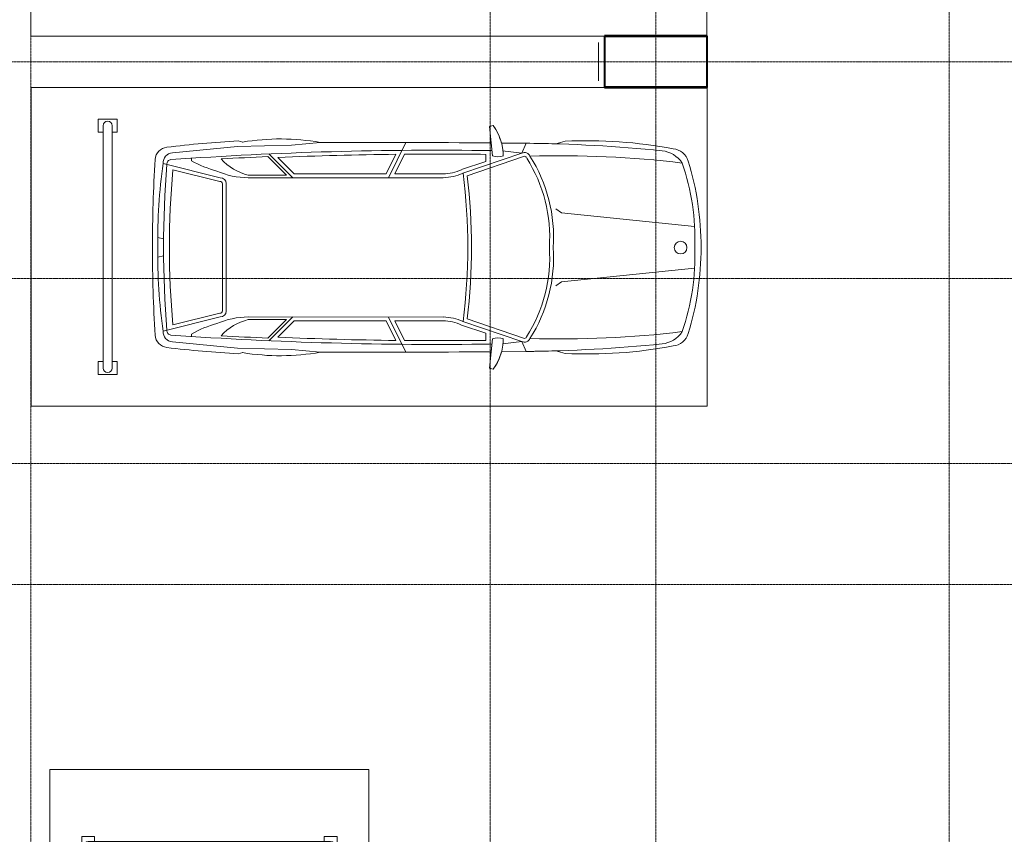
# Model space of a CAD drawing. Header units: millimetres. Extents: x -290 to 116110, y -2975 to 80225.
# Tile 193 of 247: x 65903 to 73621, y 53303 to 59690. Entities that reach past the tile are written whole.
import ezdxf

# ---------------------------------------------------------------- set-up
doc = ezdxf.new("R2010")
doc.units = ezdxf.units.MM
doc.linetypes.add('ADSK_Линия сетки', pattern=[25, 20, -2.5, 0, -2.5])
doc.linetypes.add('ADSK_Линия сетки_2_', pattern=[25, 20, -2.5, 0, -2.5])
for name, color, linetype, lineweight in [('Марки помещений', 7, 'Continuous', 20), ('Опуск', 7, 'Continuous', 18), ('Оси', 7, 'Continuous', 9), ('Парковка', 7, 'Continuous', 18), ('Перекрытия', 7, 'Continuous', 18), ('Стены разрез', 7, 'Continuous', 40), ('Элементы узлов', 7, 'Continuous', 18)]:
    doc.layers.add(name, color=color, linetype=linetype, lineweight=lineweight)
doc.styles.add('GOST Common', font='GOST_Common.ttf', dxfattribs={"width": 0.9, "height": 250})

# ---------------------------------------------------------------- blocks, each defined once
blk = doc.blocks.new('199_Парковочные места 3 класса и МГН - Средний класс-5604846-B2_-11_400__На лист секция 4_-11_400')
at = {"layer": 'Парковка', "color": 253, "true_color": 0xaaaaaa}
for p, q in [((0, -5300), (0, 0)), ((0, 0), (2500, 0)), ((2500, 0), (2500, -5300)), ((250, -4625), (250, -4775)), ((250, -4625), (350, -4625)), ((350, -4625), (350, -4665)), ((2150, -4625), (2150, -4665)), ((2150, -4625), (2250, -4625)), ((2250, -4625), (2250, -4775)), ((300, -4665), (2200, -4665)), ((250, -4775), (350, -4775)), ((300, -4735), (2200, -4735)), ((350, -4735), (350, -4775)), ((2150, -4735), (2150, -4775)), ((2150, -4775), (2250, -4775)), ((2500, -5300), (0, -5300))]:
    blk.add_line(p, q, dxfattribs=at)
for centre, start, end in [((300, -4700), 90, 270), ((2200, -4700), 270, 90)]:
    blk.add_arc(centre, 35, start, end, dxfattribs=at)
at = {"layer": 'Элементы узлов', "color": 253, "true_color": 0xaaaaaa}
for p, q in [((983.8, -1142.3), (1089.6, -98.7)), ((1523.8, -1142.3), (1418.1, -98.7)), ((422.3, -1114.3), (442.5, -1185.5)), ((422.3, -1114.3), (442.5, -1185.5)), ((952.8, -1185.7), (983.8, -1142.3)), ((1554.8, -1185.7), (1523.8, -1142.3)), ((2085.4, -1114.3), (2065.2, -1185.5)), ((2065.2, -1185.5), (2085.4, -1114.3)), ((435.9, -1612.5), (437.8, -1418.4)), ((437.8, -1418.4), (435.9, -1612.5)), ((515.3, -1452.5), (437.8, -1418.4)), ((515.3, -1452.5), (496.7, -1604.6)), ((515.3, -1452.5), (672.7, -1914.3)), ((542.8, -1440), (693.3, -1881.5)), ((1964.9, -1440), (1814.4, -1881.5)), ((1992.3, -1452.5), (1834.9, -1914.3)), ((1992.3, -1452.5), (2069.9, -1418.4)), ((1992.3, -1452.5), (2010.9, -1604.6)), ((2071.8, -1612.5), (2069.9, -1418.4)), ((2071.8, -1612.5), (2069.9, -1418.4)), ((297.9, -1678.4), (307.5, -1706.8)), ((297.9, -1678.4), (307.5, -1706.8)), ((307.5, -1706.8), (535.8, -1682.8)), ((307.5, -1706.8), (435.2, -1693.4)), ((2200.1, -1706.8), (1971.9, -1682.8)), ((2072.4, -1693.4), (2200.1, -1706.8)), ((2209.8, -1678.4), (2200.1, -1706.8)), ((2200.1, -1706.8), (2209.8, -1678.4)), ((580.4, -1736.3), (524.7, -1736.3)), ((580.4, -1736.3), (644.8, -1925.3)), ((1927.3, -1736.3), (1862.8, -1925.3)), ((1927.3, -1736.3), (1982.9, -1736.3)), ((677.7, -2069.4), (677.7, -2449.4)), ((707.7, -2069.1), (707.7, -3598.1)), ((1800, -2069.1), (1799.9, -3598.1)), ((1830, -2069.4), (1830, -2449.4)), ((707.7, -2497.5), (431.5, -2362.6)), ((677.7, -2449.4), (523.4, -2374)), ((1800, -2497.5), (2076.1, -2362.6)), ((1830, -2449.4), (1984.3, -2374)), ((677.7, -2516.2), (524, -2441.1)), ((1830, -2516.2), (1983.6, -2441.1)), ((677.7, -2516.2), (677.7, -3236.7)), ((1830, -2516.2), (1830, -3236.7)), ((453.3, -3259.9), (431.6, -3033.4)), ((2054.4, -3259.9), (2076.1, -3033.4)), ((677.7, -3236.7), (548.7, -3365.7)), ((1830, -3236.7), (1959, -3365.7)), ((462.6, -3681.8), (453.3, -3259.9)), ((707.7, -3249.1), (521.7, -3435.1)), ((687.7, -3297.4), (542, -3443)), ((687.7, -3297.4), (687.7, -3598.1)), ((1799.9, -3249.1), (1986, -3435.1)), ((1819.9, -3297.4), (1819.9, -3598.1)), ((1819.9, -3297.4), (1965.6, -3443)), ((2045.1, -3681.8), (2054.4, -3259.9)), ((419.2, -3675.6), (428.5, -3641.5)), ((428.5, -3641.5), (419.2, -3675.6)), ((511.9, -4192.1), (462.6, -3681.8)), ((1995.8, -4192.1), (2045.1, -3681.8)), ((2088.5, -3675.6), (2079.2, -3641.5)), ((2088.5, -3675.6), (2079.2, -3641.5)), ((1253.8, -3770.9), (753.8, -3770.9)), ((1253.8, -3770.9), (1753.8, -3770.9)), ((707.7, -3817), (596, -4265.1)), ((737.9, -3819.8), (645.9, -4188.9)), ((1253.8, -3800.9), (753.8, -3800.9)), ((1253.8, -3800.9), (1753.8, -3800.9)), ((1769.7, -3819.8), (1861.7, -4188.9)), ((1799.9, -3817), (1911.6, -4265.1)), ((574.3, -4041.7), (555, -4041.7)), ((1933.4, -4041.7), (1952.6, -4041.7)), ((1188.1, -4261.3), (1176.6, -4307.4)), ((1319.5, -4261.3), (1331, -4307.4))]:
    blk.add_line(p, q, dxfattribs=at)
blk.add_circle((1255.7, -208.4), 49.6, dxfattribs=at)
for centre, radius, start, end in [((1253.8, -2377.4), 2329.4, 90.0001, 106.87163), ((1253.8, -2377.4), 2329.4, 90.0001, 106.87163), ((1253.8, -2377.4), 2329.4, 73.12837, 89.9999), ((1253.8, -2377.4), 2329.4, 73.12837, 89.9999), ((617.5, -279.1), 136.8, 106.87163, 175.06646), ((617.5, -279.1), 136.8, 106.87163, 175.06646), ((1178.2, -1868.5), 1772, 87.55356, 109.28685), ((1329.5, -1868.5), 1772, 70.71315, 92.44644), ((1890.2, -279.1), 136.8, 4.93354, 73.12837), ((1890.2, -279.1), 136.8, 4.93354, 73.12837), ((710.3, -375.7), 214.7, 123.15565, 174.25868), ((8357.7, -1141), 7822.1, 173.06091, 181.81947), ((1797.4, -375.7), 214.7, 5.74132, 56.84435), ((-5850.1, -1141), 7822.1, 358.18053, 6.93909), ((3990.7, -937.1), 3572.9, 169.19502, 182.84297), ((3990.7, -937.1), 3572.9, 169.19502, 182.84297), ((-1483.1, -937.1), 3572.9, 357.15703, 10.80498), ((-1483.1, -937.1), 3572.9, 357.15703, 10.80498), ((12318.1, -1542.7), 11881, 174.25868, 179.4003), ((-9810.4, -1542.7), 11881, 0.5997, 5.74132), ((12318.1, -1542.7), 11881, 178.27689, 179.4003), ((1172.2, -2380), 1175.5, 86.01808, 122.56229), ((1172.2, -2380), 1145.5, 85.91361, 122.56229), ((1335.5, -2380), 1175.5, 57.43771, 93.98192), ((1335.5, -2380), 1145.5, 57.23043, 94.08639), ((-9810.4, -1542.7), 11881, 0.5997, 1.72311), ((555, -1431.5), 44.9, 110.13727, 207.92346), ((1952.7, -1431.5), 44.9, 332.07654, 69.86273), ((555, -1431.5), 14.9, 110.13727, 214.65666), ((1952.7, -1431.5), 14.9, 325.34334, 79.17584), ((545.7, -2019.9), 421.9, 91.34489, 125.96656), ((545.7, -2019.9), 421.9, 105.08018, 125.96656), ((444.1, -1640.4), 100.9, 335.18442, 24.81558), ((2063.5, -1640.4), 100.9, 155.18442, 204.81558), ((1962, -2019.9), 421.9, 54.03344, 88.65511), ((1962, -2019.9), 421.9, 54.03344, 74.91982), ((122294.8, -2693.9), 121863.7, 179.529578, 180.159624), ((122294.8, -2693.9), 121863.7, 179.529578, 180.159624), ((29999.8, -2117.9), 29507.5, 179.16337, 184.05433), ((-27492.1, -2117.9), 29507.5, 355.94567, 0.83663), ((-119787.1, -2693.9), 121863.7, 359.840376, 0.470422), ((-119787.1, -2693.9), 121863.7, 359.840376, 0.470422), ((29999.8, -2117.9), 29477.5, 179.25824, 180.49792), ((-27492.1, -2117.9), 29477.5, 359.50208, 0.74176), ((1253.8, -6444.6), 4597.5, 82.99641, 97.00333), ((308.1, -2077.9), 369.7, 1.31708, 24.38604), ((1253.8, -6444.6), 4567.5, 82.69086, 97.30888), ((308.1, -2077.9), 399.7, 1.26668, 24.1731), ((2199.5, -2077.9), 399.7, 155.8269, 178.73332), ((2199.5, -2077.9), 369.7, 155.61396, 178.68292), ((29999.8, -2117.9), 29477.5, 180.62835, 182.42614), ((-27492.1, -2117.9), 29477.5, 357.57386, 359.37165), ((2197.9, -3346.5), 1793.9, 169.94924, 189.46651), ((2197.9, -3346.5), 1793.9, 169.94924, 189.46651), ((309.7, -3346.5), 1793.9, 350.53349, 10.05076), ((309.7, -3346.5), 1793.9, 350.53349, 10.05076), ((29999.8, -2117.9), 29487.5, 182.57574, 183.2896), ((-27492.1, -2117.9), 29487.5, 356.7104, 357.42426), ((270, -3491.9), 431, 312.44171, 345.73967), ((104.4, -3598.1), 603.3, 335.9999, 0.0001), ((2403.2, -3598.1), 603.3, 179.9999, 204.0001), ((2237.6, -3491.9), 431, 194.26033, 227.55829), ((9206.1, -3181.8), 8800.8, 183.21671, 186.88355), ((9206.1, -3181.8), 8800.8, 183.21671, 186.88355), ((-6698.4, -3181.8), 8800.8, 353.11645, 356.78329), ((-6698.4, -3181.8), 8800.8, 353.11645, 356.78329), ((753.8, -3817), 46.1, 90, 180), ((1753.8, -3817), 46.1, 0, 90), ((-103, -3648.4), 783.2, 329.85536, 345.58144), ((753.8, -3817), 16.1, 90, 189.78728), ((1753.8, -3817), 16.1, 350.21272, 90), ((2610.7, -3648.4), 783.2, 194.41856, 210.14464), ((571.1, -4224.2), 103.1, 186.88355, 266.35928), ((571.1, -4224.2), 103.1, 186.88355, 266.35928), ((592.6, -4184.1), 81.1, 185.69288, 272.42286), ((599.8, -4201.7), 33.8, 184.05433, 277.09501), ((1253.8, 3792.2), 8053.7, 265.37189, 274.62811), ((1253.8, 2688.8), 6904.6, 264.9489, 275.0511), ((1907.8, -4201.7), 33.8, 262.90499, 355.94567), ((1915.1, -4184.1), 81.1, 267.57714, 354.30712), ((1936.5, -4224.2), 103.1, 273.64072, 353.11645), ((1936.5, -4224.2), 103.1, 273.64072, 353.11645), ((1185.4, -179.7), 4127.7, 261.79078, 270.94992), ((1322.3, -179.7), 4127.7, 269.05008, 278.20922), ((1249.8, 6442.3), 10791.2, 266.35928, 270.02128), ((1249.8, 6442.3), 10791.2, 266.35928, 270.02128), ((1257.8, 6442.3), 10791.2, 269.97872, 273.64072), ((1257.8, 6442.3), 10791.2, 269.97872, 273.64072)]:
    blk.add_arc(centre, radius, start, end, dxfattribs=at)
blk = doc.blocks.new('199_Парковочные места 3 класса и МГН - Средний класс-V67-B2_-11_400__На лист секция 4_-11_400')
at = {"layer": 'Парковка', "color": 253, "true_color": 0xaaaaaa}
for p, q in [((2500, 5300), (0, 5300)), ((0, 5300), (0, 100)), ((2500, 0), (2500, 5300)), ((250, 4775), (350, 4775)), ((250, 4625), (250, 4775)), ((300, 4735), (2200, 4735)), ((350, 4735), (350, 4775)), ((2150, 4735), (2150, 4775)), ((2150, 4775), (2250, 4775)), ((2250, 4625), (2250, 4775)), ((300, 4665), (2200, 4665)), ((350, 4625), (350, 4665)), ((2150, 4625), (2150, 4665)), ((250, 4625), (350, 4625)), ((2150, 4625), (2250, 4625)), ((0, 0), (2500, 0))]:
    blk.add_line(p, q, dxfattribs=at)
for centre, start, end in [((300, 4700), 90, 270), ((2200, 4700), 270, 90)]:
    blk.add_arc(centre, 35, start, end, dxfattribs=at)
at = {"layer": 'Элементы узлов', "color": 253, "true_color": 0xaaaaaa}
for p, q in [((707.7, 3817), (596, 4265.1)), ((1188.1, 4261.3), (1176.6, 4307.4)), ((1319.5, 4261.3), (1331, 4307.4)), ((1799.9, 3817), (1911.6, 4265.1)), ((511.9, 4192.1), (462.6, 3681.8)), ((737.9, 3819.8), (645.9, 4188.9)), ((1769.7, 3819.8), (1861.7, 4188.9)), ((1995.8, 4192.1), (2045.1, 3681.8)), ((574.3, 4041.7), (555, 4041.7)), ((1933.4, 4041.7), (1952.6, 4041.7)), ((1253.8, 3800.9), (753.8, 3800.9)), ((1253.8, 3800.9), (1753.8, 3800.9)), ((1253.8, 3770.9), (753.8, 3770.9)), ((1253.8, 3770.9), (1753.8, 3770.9)), ((419.2, 3675.6), (428.5, 3641.5)), ((428.5, 3641.5), (419.2, 3675.6)), ((462.6, 3681.8), (453.3, 3259.9)), ((2045.1, 3681.8), (2054.4, 3259.9)), ((2088.5, 3675.6), (2079.2, 3641.5)), ((2088.5, 3675.6), (2079.2, 3641.5)), ((687.7, 3297.4), (687.7, 3598.1)), ((707.7, 2069.1), (707.7, 3598.1)), ((1800, 2069.1), (1799.9, 3598.1)), ((1819.9, 3297.4), (1819.9, 3598.1)), ((707.7, 3249.1), (521.7, 3435.1)), ((687.7, 3297.4), (542, 3443)), ((1799.9, 3249.1), (1986, 3435.1)), ((1819.9, 3297.4), (1965.6, 3443)), ((677.7, 3236.7), (548.7, 3365.7)), ((1830, 3236.7), (1959, 3365.7)), ((453.3, 3259.9), (431.6, 3033.4)), ((2054.4, 3259.9), (2076.1, 3033.4)), ((677.7, 2516.2), (677.7, 3236.7)), ((1830, 2516.2), (1830, 3236.7)), ((707.7, 2497.5), (431.5, 2362.6)), ((677.7, 2516.2), (524, 2441.1)), ((1800, 2497.5), (2076.1, 2362.6)), ((1830, 2516.2), (1983.6, 2441.1)), ((677.7, 2449.4), (523.4, 2374)), ((677.7, 2069.4), (677.7, 2449.4)), ((1830, 2069.4), (1830, 2449.4)), ((1830, 2449.4), (1984.3, 2374)), ((515.3, 1452.5), (672.7, 1914.3)), ((542.8, 1440), (693.3, 1881.5)), ((580.4, 1736.3), (644.8, 1925.3)), ((1964.9, 1440), (1814.4, 1881.5)), ((1992.3, 1452.5), (1834.9, 1914.3)), ((1927.3, 1736.3), (1862.8, 1925.3)), ((297.9, 1678.4), (307.5, 1706.8)), ((297.9, 1678.4), (307.5, 1706.8)), ((307.5, 1706.8), (535.8, 1682.8)), ((307.5, 1706.8), (435.2, 1693.4)), ((580.4, 1736.3), (524.7, 1736.3)), ((1927.3, 1736.3), (1982.9, 1736.3)), ((2200.1, 1706.8), (1971.9, 1682.8)), ((2072.4, 1693.4), (2200.1, 1706.8)), ((2209.8, 1678.4), (2200.1, 1706.8)), ((2200.1, 1706.8), (2209.8, 1678.4)), ((435.9, 1612.5), (437.8, 1418.4)), ((437.8, 1418.4), (435.9, 1612.5)), ((515.3, 1452.5), (496.7, 1604.6)), ((1992.3, 1452.5), (2010.9, 1604.6)), ((2071.8, 1612.5), (2069.9, 1418.4)), ((2071.8, 1612.5), (2069.9, 1418.4)), ((515.3, 1452.5), (437.8, 1418.4)), ((1992.3, 1452.5), (2069.9, 1418.4)), ((422.3, 1114.3), (442.5, 1185.5)), ((422.3, 1114.3), (442.5, 1185.5)), ((952.8, 1185.7), (983.8, 1142.3)), ((1554.8, 1185.7), (1523.8, 1142.3)), ((2085.4, 1114.3), (2065.2, 1185.5)), ((2065.2, 1185.5), (2085.4, 1114.3)), ((983.8, 1142.3), (1089.6, 98.7)), ((1523.8, 1142.3), (1418.1, 98.7))]:
    blk.add_line(p, q, dxfattribs=at)
blk.add_circle((1255.7, 208.4), 49.6, dxfattribs=at)
for centre, radius, start, end in [((571.1, 4224.2), 103.1, 93.64072, 173.11645), ((571.1, 4224.2), 103.1, 93.64072, 173.11645), ((1249.8, -6442.3), 10791.2, 89.97872, 93.64072), ((1249.8, -6442.3), 10791.2, 89.97872, 93.64072), ((1257.8, -6442.3), 10791.2, 86.35928, 90.02128), ((1257.8, -6442.3), 10791.2, 86.35928, 90.02128), ((1936.5, 4224.2), 103.1, 6.88355, 86.35928), ((1936.5, 4224.2), 103.1, 6.88355, 86.35928), ((592.6, 4184.1), 81.1, 87.57714, 174.30712), ((1185.4, 179.7), 4127.7, 89.05008, 98.20922), ((1253.8, -3792.2), 8053.7, 85.37189, 94.62811), ((1322.3, 179.7), 4127.7, 81.79078, 90.94992), ((1915.1, 4184.1), 81.1, 5.69288, 92.42286), ((9206.1, 3181.8), 8800.8, 173.11645, 176.78329), ((9206.1, 3181.8), 8800.8, 173.11645, 176.78329), ((29999.8, 2117.9), 29507.5, 175.94567, 180.83663), ((599.8, 4201.7), 33.8, 82.90499, 175.94567), ((1253.8, -2688.8), 6904.6, 84.9489, 95.0511), ((1907.8, 4201.7), 33.8, 4.05433, 97.09501), ((-27492.1, 2117.9), 29507.5, 359.16337, 4.05433), ((-6698.4, 3181.8), 8800.8, 3.21671, 6.88355), ((-6698.4, 3181.8), 8800.8, 3.21671, 6.88355), ((-103, 3648.4), 783.2, 14.41856, 30.14464), ((2610.7, 3648.4), 783.2, 149.85536, 165.58144), ((29999.8, 2117.9), 29487.5, 176.7104, 177.42426), ((270, 3491.9), 431, 14.26033, 47.55829), ((104.4, 3598.1), 603.3, 359.9999, 24.0001), ((753.8, 3817), 46.1, 180, 270), ((753.8, 3817), 16.1, 170.21272, 270), ((1753.8, 3817), 16.1, 270, 9.78728), ((1753.8, 3817), 46.1, 270, 360), ((2403.2, 3598.1), 603.3, 155.9999, 180.0001), ((2237.6, 3491.9), 431, 132.44171, 165.73967), ((-27492.1, 2117.9), 29487.5, 2.57574, 3.2896), ((2197.9, 3346.5), 1793.9, 170.53349, 190.05076), ((2197.9, 3346.5), 1793.9, 170.53349, 190.05076), ((309.7, 3346.5), 1793.9, 349.94924, 9.46651), ((309.7, 3346.5), 1793.9, 349.94924, 9.46651), ((29999.8, 2117.9), 29477.5, 177.57386, 179.37165), ((-27492.1, 2117.9), 29477.5, 0.62835, 2.42614), ((122294.8, 2693.9), 121863.7, 179.840376, 180.470422), ((122294.8, 2693.9), 121863.7, 179.840376, 180.470422), ((-119787.1, 2693.9), 121863.7, 359.529578, 0.159624), ((-119787.1, 2693.9), 121863.7, 359.529578, 0.159624), ((29999.8, 2117.9), 29477.5, 179.50208, 180.74176), ((-27492.1, 2117.9), 29477.5, 359.25824, 0.49792), ((308.1, 2077.9), 369.7, 335.61396, 358.68292), ((308.1, 2077.9), 399.7, 335.8269, 358.73332), ((2199.5, 2077.9), 399.7, 181.26668, 204.1731), ((2199.5, 2077.9), 369.7, 181.31708, 204.38604), ((1253.8, 6444.6), 4567.5, 262.69112, 277.30914), ((1253.8, 6444.6), 4597.5, 262.99667, 277.00359), ((545.7, 2019.9), 421.9, 234.03344, 268.65511), ((545.7, 2019.9), 421.9, 234.03344, 254.91982), ((444.1, 1640.4), 100.9, 335.18442, 24.81558), ((2063.5, 1640.4), 100.9, 155.18442, 204.81558), ((1962, 2019.9), 421.9, 271.34489, 305.96656), ((1962, 2019.9), 421.9, 285.08018, 305.96656), ((12318.1, 1542.7), 11881, 180.5997, 185.74132), ((12318.1, 1542.7), 11881, 180.5997, 181.72311), ((555, 1431.5), 44.9, 152.07654, 249.86273), ((555, 1431.5), 14.9, 145.34334, 249.86273), ((1172.2, 2380), 1145.5, 237.43771, 274.08639), ((1335.5, 2380), 1145.5, 265.91361, 302.76957), ((1952.7, 1431.5), 14.9, 280.82416, 34.65666), ((1952.7, 1431.5), 44.9, 290.13727, 27.92346), ((-9810.4, 1542.7), 11881, 354.25868, 359.4003), ((-9810.4, 1542.7), 11881, 358.27689, 359.4003), ((8357.7, 1141), 7822.1, 178.18053, 186.93909), ((1172.2, 2380), 1175.5, 237.43771, 273.98192), ((1335.5, 2380), 1175.5, 266.01808, 302.56229), ((-5850.1, 1141), 7822.1, 353.06091, 1.81947), ((3990.7, 937.1), 3572.9, 177.15703, 190.80498), ((3990.7, 937.1), 3572.9, 177.15703, 190.80498), ((-1483.1, 937.1), 3572.9, 349.19502, 2.84297), ((-1483.1, 937.1), 3572.9, 349.19502, 2.84297), ((710.3, 375.7), 214.7, 185.74132, 236.84435), ((1797.4, 375.7), 214.7, 303.15565, 354.25868), ((617.5, 279.1), 136.8, 184.93354, 253.12837), ((617.5, 279.1), 136.8, 184.93354, 253.12837), ((1890.2, 279.1), 136.8, 286.87163, 355.06646), ((1890.2, 279.1), 136.8, 286.87163, 355.06646), ((1178.2, 1868.5), 1772, 250.71315, 272.44644), ((1329.5, 1868.5), 1772, 267.55356, 289.28685), ((1253.8, 2377.4), 2329.4, 253.12837, 269.9999), ((1253.8, 2377.4), 2329.4, 253.12837, 269.9999), ((1253.8, 2377.4), 2329.4, 270.0001, 286.87163), ((1253.8, 2377.4), 2329.4, 270.0001, 286.87163)]:
    blk.add_arc(centre, radius, start, end, dxfattribs=at)
blk = doc.blocks.new('135_SLK_GD_AR_rvt-1-B2_-11_400__На лист секция 4_-11_400')
at = {"layer": 'Перекрытия', "color": 253, "true_color": 0xaaaaaa}
for p, q in [((-13065109.7, -9239800.3), (-13065109.7, -9239400.3)), ((-13065109.7, -9239400.3), (-13064309.7, -9239400.3)), ((-13064309.7, -9239400.3), (-13064309.7, -9239800.3)), ((-13064309.7, -9239800.3), (-13065109.7, -9239800.3))]:
    blk.add_line(p, q, dxfattribs=at)
at = {"layer": 'Стены разрез', "color": 253, "true_color": 0xaaaaaa}
for p, q in [((-13064307.7, -9239398.3), (-13065111.7, -9239398.3)), ((-13065111.7, -9239398.3), (-13065111.7, -9239400.3)), ((-13065111.7, -9239400.3), (-13065111.7, -9239800.3)), ((-13065109.7, -9239400.3), (-13064309.7, -9239400.3)), ((-13065109.7, -9239800.3), (-13065109.7, -9239400.3)), ((-13064309.7, -9239400.3), (-13064309.7, -9239800.3)), ((-13064307.7, -9239400.3), (-13064307.7, -9239398.3)), ((-13064307.7, -9239802.3), (-13064307.7, -9239400.3)), ((-13065111.7, -9239800.3), (-13065111.7, -9239802.3)), ((-13065111.7, -9239802.3), (-13064309.7, -9239802.3)), ((-13064309.7, -9239800.3), (-13065109.7, -9239800.3)), ((-13064309.7, -9239802.3), (-13064307.7, -9239802.3))]:
    blk.add_line(p, q, dxfattribs=at)
at = {"layer": 'Парковка', "color": 253, "lineweight": 18, "true_color": 0xaaaaaa, "rotation": 269.999999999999}
for p in [(-13064309.7, -9236900.3), (-13064307.7, -9239802.3)]:
    blk.add_blockref('199_Парковочные места 3 класса и МГН - Средний класс-5604846-B2_-11_400__На лист секция 4_-11_400', p, dxfattribs=at)
at = {"layer": 'Парковка', "color": 253, "lineweight": 18, "true_color": 0xaaaaaa}
blk.add_blockref('199_Парковочные места 3 класса и МГН - Средний класс-V67-B2_-11_400__На лист секция 4_-11_400', (-13069459.7, -9250450.3), dxfattribs=at)
blk = doc.blocks.new('135_SLK_GD_KR_rvt-1-B2_-11_400__На лист секция 4_-11_400')
at = {"layer": 'Оси', "color": 254, "linetype": 'ADSK_Линия сетки_2_', "true_color": 0xe5e5e5}
for p, q in [((-13064709.7, -9220612.4), (-13064709.7, -9297239.8)), ((-13132712.8, -9242750.3), (-13037493.1, -9242750.3))]:
    blk.add_line(p, q, dxfattribs=at)
blk = doc.blocks.new('A$Cc005853f')
at = {"layer": 'Опуск', "color": 5, "true_color": 0x0000ff}
blk.add_line((68353.1, 58589.4), (68353.1, 58289.4), dxfattribs=at)
at = {"layer": 'Оси', "color": 253, "linetype": 'ADSK_Линия сетки', "true_color": 0xaaaaaa}
for p, q in [((63903.1, 2607.6), (63903.1, 76892.8)), ((67503.1, 2607.6), (67503.1, 76893.1)), ((71103.1, 2607.6), (71103.1, 76893.3)), ((96019.7, 58439.4), (2670.7, 58439.4)), ((96019.7, 56739.4), (2670.9, 56739.4)), ((96019.7, 54339.4), (2670.9, 54339.4))]:
    blk.add_line(p, q, dxfattribs=at)
at = {"lineweight": 5}
for name in ['135_SLK_GD_KR_rvt-1-B2_-11_400__На лист секция 4_-11_400', '135_SLK_GD_AR_rvt-1-B2_-11_400__На лист секция 4_-11_400']:
    blk.add_blockref(name, (13133512.8, 9298039.8), dxfattribs=at)
at = {"layer": 'Марки помещений', "lineweight": 9, "insert": (63098.1, 53483.9), "char_height": 250, "width": 858.607, "attachment_point": 1, "style": 'GOST Common'}
blk.add_mtext('шлюз', dxfattribs=at)

msp = doc.modelspace()

# ---------------------------------------------------------------- block references
msp.add_blockref('A$Cc005853f', (2087, 921.7))

doc.saveas('drawing.dxf')
